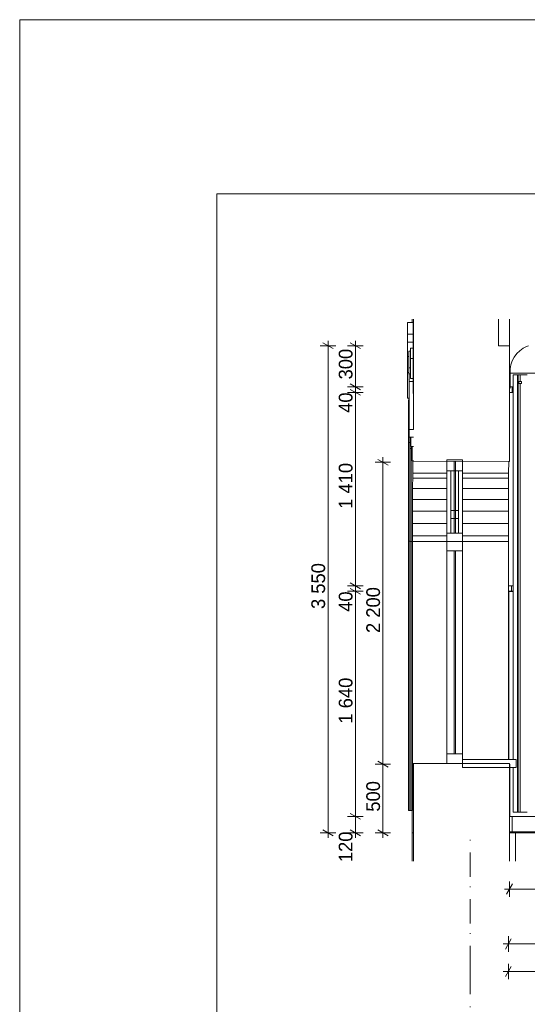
# Paper-space layout 'SA-901 Seinavaade' of a CAD drawing. Header units: millimetres. Extents: x 15 to 415, y 5 to 292.
# Tile 2 of 11: x 15 to 89, y 148 to 292. Entities that reach past the tile are written whole.
import ezdxf
from ezdxf.xclip import XClip

# ---------------------------------------------------------------- set-up
doc = ezdxf.new("R2010")
doc.units = ezdxf.units.MM
doc.header["$MEASUREMENT"] = 0
doc.header["$XCLIPFRAME"] = 2
doc.linetypes.add('Dot & Dashed', pattern=[6.702778, 3.527778, -1.763889, 0, -1.411111])
for name, color, linetype in [('AR - Seinad VS', 7, 'Continuous'), ('AR - Talad', 7, 'Continuous'), ('AR - Teljed', 7, 'Continuous'), ('AR - Vahelaed', 7, 'Continuous'), ('SA - aknakatted', 7, 'Continuous'), ('SA - aknalaud', 7, 'Continuous'), ('SA - Kunstihange', 7, 'Continuous'), ('SA - liist põrandaliist', 7, 'Continuous'), ('SA - liist seinaliist', 7, 'Continuous'), ('SA - põrandaviimistlus', 7, 'Continuous'), ('SA - seinteviimistlus', 7, 'Continuous')]:
    doc.layers.add(name, color=color, linetype=linetype)
doc.styles.add('GENERATED_STYLE_3', font='txt')

# ---------------------------------------------------------------- blocks, each defined once
blk = doc.blocks.new('Drawing_1_1', base_point=(59.68, 173.49))
at = {"layer": 'AR - Seinad VS', "color": 251, "linetype": 'Continuous', "lineweight": 13}
for p, q in [((72.16, 247.86), (72.16, 248.35)), ((72.29, 247.86), (71.49, 247.86)), ((71.49, 247.86), (71.49, 246.16)), ((72.29, 247.86), (72.29, 246.16)), ((72.29, 246.16), (71.49, 246.16)), ((71.49, 246.16), (71.49, 246.05)), ((71.49, 246.05), (71.49, 245.91)), ((71.49, 245.91), (71.49, 245.75)), ((71.49, 245.75), (71.49, 245.58)), ((71.49, 245.58), (71.49, 245.41)), ((71.49, 245.41), (71.49, 245.25)), ((72.29, 246.16), (72.29, 246.05)), ((72.29, 246.05), (72.29, 245.91)), ((72.29, 245.91), (72.29, 245.75)), ((72.29, 245.75), (72.29, 245.58)), ((72.29, 245.58), (72.29, 245.41)), ((72.29, 245.41), (72.29, 245.25)), ((71.49, 245.25), (71.49, 245.1)), ((71.49, 245.1), (71.49, 244.98)), ((72.29, 244.98), (71.49, 244.98)), ((71.49, 244.98), (71.49, 244.8)), ((71.49, 244.8), (71.49, 244.6)), ((71.49, 244.6), (71.49, 244.38)), ((71.49, 244.38), (71.49, 244.13)), ((71.49, 244.13), (71.49, 243.86)), ((72.29, 244.12), (71.93, 244.12)), ((71.93, 244.05), (71.93, 244.12)), ((71.93, 243.84), (71.93, 244.05)), ((72.29, 245.25), (72.29, 245.1)), ((72.29, 245.1), (72.29, 244.98)), ((72.29, 244.98), (72.29, 244.8)), ((72.29, 244.8), (72.29, 244.6)), ((72.29, 244.6), (72.29, 244.38)), ((72.29, 244.38), (72.29, 244.13)), ((72.29, 244.13), (72.29, 243.86)), ((72.29, 244.12), (72.29, 244.05)), ((72.29, 244.05), (72.29, 243.84)), ((71.49, 243.86), (71.49, 243.57)), ((71.49, 243.57), (71.49, 243.25)), ((71.49, 243.25), (71.49, 242.92)), ((71.69, 242.92), (71.49, 242.92)), ((71.49, 242.92), (71.49, 242.64)), ((71.49, 242.64), (71.49, 242.37)), ((71.93, 243.7), (71.69, 243.7)), ((71.69, 243.52), (71.69, 243.7)), ((71.69, 243.13), (71.69, 243.52)), ((71.69, 242.58), (71.69, 243.13)), ((71.69, 241.93), (71.69, 242.58)), ((71.93, 243.51), (71.93, 243.84)), ((71.93, 243.08), (71.93, 243.51)), ((71.93, 242.62), (71.93, 243.08)), ((72.29, 242.62), (71.93, 242.62)), ((71.93, 242.49), (71.93, 242.62)), ((72.29, 243.86), (72.29, 243.57)), ((72.29, 243.84), (72.29, 243.51)), ((72.29, 243.57), (72.29, 243.25)), ((72.29, 243.51), (72.29, 243.08)), ((72.29, 243.25), (72.29, 242.92)), ((72.29, 243.08), (72.29, 242.62)), ((72.29, 242.92), (72.29, 242.92)), ((72.29, 242.92), (72.29, 242.64)), ((72.29, 242.64), (72.29, 242.37)), ((72.29, 242.62), (72.29, 242.49)), ((71.49, 242.37), (71.49, 242.08)), ((71.49, 242.08), (71.49, 241.79)), ((71.49, 241.79), (71.49, 241.5)), ((71.49, 241.5), (71.49, 241.2)), ((71.49, 241.2), (71.49, 240.9)), ((71.69, 241.26), (71.69, 241.93)), ((71.93, 241.26), (71.69, 241.26)), ((71.69, 240.88), (71.69, 241.26)), ((71.93, 242.01), (71.93, 242.49)), ((71.93, 241.32), (71.93, 242.01)), ((71.93, 240.59), (71.93, 241.32)), ((72.29, 242.49), (72.29, 242.01)), ((72.29, 242.37), (72.29, 242.08)), ((72.29, 242.08), (72.29, 241.79)), ((72.29, 242.01), (72.29, 241.32)), ((72.29, 241.79), (72.29, 241.5)), ((72.29, 241.5), (72.29, 241.2)), ((72.29, 241.32), (72.29, 240.59)), ((72.29, 241.2), (72.29, 240.9)), ((71.49, 240.9), (71.49, 240.6)), ((71.69, 240.6), (71.49, 240.6)), ((71.49, 240.6), (71.49, 240.12)), ((71.49, 240.12), (71.49, 239.65)), ((71.49, 239.65), (71.49, 239.18)), ((71.69, 240.58), (71.69, 240.88)), ((71.69, 240.41), (71.69, 240.58)), ((71.69, 240.37), (71.69, 240.41)), ((71.7, 240.34), (71.69, 240.37)), ((71.93, 240.37), (71.69, 240.37)), ((71.7, 240.2), (71.7, 240.34)), ((71.7, 240.03), (71.7, 240.2)), ((71.7, 239.82), (71.7, 240.03)), ((71.71, 239.57), (71.7, 239.82)), ((71.93, 240.01), (71.93, 240.59)), ((71.93, 239.73), (71.93, 240.01)), ((72.29, 239.73), (71.93, 239.73)), ((72.29, 240.9), (72.29, 240.6)), ((72.29, 240.6), (72.29, 240.6)), ((72.29, 240.6), (72.29, 240.48)), ((72.29, 240.59), (72.29, 240.01)), ((72.29, 240.49), (72.29, 240.45)), ((72.29, 240.45), (72.3, 240.34)), ((72.29, 240.01), (72.29, 239.73)), ((72.3, 240.34), (72.3, 240.2)), ((72.3, 240.2), (72.3, 240.03)), ((72.3, 240.03), (72.3, 239.82)), ((72.3, 239.82), (72.31, 239.57)), ((71.49, 239.18), (71.49, 238.7)), ((71.49, 238.7), (71.49, 238.23)), ((71.49, 238.23), (71.49, 237.77)), ((71.69, 239.58), (71.69, 239.55)), ((71.69, 239.55), (71.7, 239.44)), ((71.7, 239.44), (71.7, 239.31)), ((71.7, 239.31), (71.7, 239.13)), ((71.7, 239.13), (71.7, 238.93)), ((71.7, 238.93), (71.71, 238.68)), ((71.71, 239.29), (71.71, 239.57)), ((71.72, 238.72), (71.71, 239.29)), ((72.31, 239.29), (71.71, 239.29)), ((71.71, 238.68), (71.71, 238.4)), ((71.71, 238.4), (71.72, 237.85)), ((71.72, 237.96), (71.72, 238.72)), ((72.31, 239.57), (72.31, 239.29)), ((72.31, 239.29), (72.32, 238.72)), ((72.32, 238.72), (72.32, 237.96)), ((71.49, 237.77), (71.49, 237.31)), ((71.49, 237.31), (71.49, 236.85)), ((71.72, 236.85), (71.49, 236.85)), ((71.65, 236.85), (71.64, 236.3)), ((71.65, 236.42), (71.65, 236.85)), ((71.73, 237.01), (71.72, 237.96)), ((71.72, 237.85), (71.72, 237.1)), ((71.72, 237.1), (71.73, 236.18)), ((71.73, 235.89), (71.73, 237.01)), ((72.32, 237.96), (72.33, 237.01)), ((72.33, 237.01), (72.33, 235.89)), ((71.64, 236.3), (71.64, 235.2)), ((71.64, 234.4), (71.65, 235.48)), ((71.65, 235.48), (71.65, 236.42)), ((71.73, 236.18), (71.73, 235.08)), ((71.74, 234.59), (71.73, 235.89)), ((72.33, 235.89), (72.34, 234.59)), ((71.64, 233.96), (71.63, 232.6)), ((71.64, 235.2), (71.64, 233.96)), ((71.64, 233.19), (71.64, 234.4)), ((71.73, 235.08), (71.74, 233.81)), ((71.74, 233.12), (71.74, 234.59)), ((72.34, 234.59), (72.34, 233.12)), ((71.63, 231.85), (71.64, 233.19)), ((71.63, 232.6), (71.63, 231.11)), ((71.74, 233.81), (71.74, 232.38)), ((71.74, 232.26), (71.74, 233.12)), ((72.34, 233.12), (72.34, 232.26)), ((71.63, 231.11), (71.62, 229.7)), ((71.63, 230.39), (71.63, 231.85)), ((71.74, 232.38), (71.74, 231.16)), ((71.83, 231.16), (71.83, 230.39)), ((71.83, 230.94), (71.83, 231.16)), ((71.94, 231.16), (71.94, 229.91)), ((71.94, 231.16), (71.94, 231.16)), ((72.34, 231.16), (72.34, 231.16)), ((71.62, 229.7), (71.62, 228.11)), ((71.63, 229.05), (71.63, 230.39)), ((71.83, 230.39), (71.63, 230.39)), ((71.83, 229.52), (71.83, 230.94)), ((71.83, 230.39), (71.83, 229.05)), ((71.94, 229.91), (71.94, 229.8)), ((72.03, 229.8), (72.03, 229.51)), ((72.03, 228.24), (72.04, 229.61)), ((72.04, 229.61), (72.04, 229.8)), ((72.14, 229.8), (72.14, 228.65)), ((72.14, 229.8), (72.14, 229.8)), ((72.34, 229.8), (72.34, 229.8)), ((71.62, 227.53), (71.63, 229.05)), ((71.82, 226.83), (71.83, 228.25)), ((71.83, 228.25), (71.83, 229.52)), ((72.03, 229.52), (71.83, 229.52)), ((72.03, 229.51), (72.03, 228.25)), ((72.03, 227.09), (72.03, 228.24)), ((72.14, 228.24), (72.03, 228.24)), ((72.14, 228.65), (72.14, 227.73)), ((71.62, 228.11), (71.62, 226.36)), ((71.62, 225.86), (71.62, 227.53)), ((71.82, 225.25), (71.82, 226.83)), ((72.03, 225.8), (72.03, 227.09)), ((72.23, 227.73), (72.23, 227.09)), ((72.23, 225.89), (72.23, 227.73)), ((72.23, 227.09), (72.23, 225.8)), ((72.34, 227.73), (72.34, 227.66)), ((78.25, 226.69), (78.25, 227.65)), ((78.45, 226.69), (78.45, 227.65)), ((86.21, 227.63), (86.2, 225.89)), ((71.62, 226.36), (71.62, 224.46)), ((71.62, 224.06), (71.62, 225.86)), ((72.02, 224.37), (72.03, 225.8)), ((77.22, 225.89), (72.23, 225.89)), ((72.23, 225.8), (72.23, 225.44)), ((72.23, 225.44), (72.23, 224.92)), ((77.22, 226.69), (77.22, 226.24)), ((77.22, 225.77), (77.22, 226.24)), ((77.22, 224.74), (77.22, 225.77)), ((77.79, 226.24), (77.79, 225.47)), ((77.79, 225.47), (77.79, 223.69)), ((78.25, 226.24), (78.25, 226.69)), ((78.45, 226.24), (78.45, 226.69)), ((78.92, 225.47), (78.92, 226.24)), ((78.92, 223.69), (78.92, 225.47)), ((79.49, 226.69), (79.49, 226.24)), ((79.49, 225.77), (79.49, 226.24)), ((86.2, 225.89), (79.49, 225.89)), ((79.49, 224.74), (79.49, 225.77)), ((86.2, 225.89), (86.2, 225.2)), ((71.62, 224.46), (71.61, 222.46)), ((71.62, 222.14), (71.62, 224.06)), ((71.82, 223.56), (71.82, 225.25)), ((72.02, 222.83), (72.02, 224.37)), ((72.23, 224.92), (72.22, 224.37)), ((72.22, 224.37), (72.22, 223.79)), ((77.22, 225.2), (72.23, 225.2)), ((77.22, 223.63), (77.22, 224.74)), ((86.2, 225.2), (79.49, 225.2)), ((79.49, 223.63), (79.49, 224.74)), ((86.2, 225.2), (86.2, 223.68)), ((71.61, 222.46), (71.61, 220.36)), ((71.82, 221.76), (71.82, 223.56)), ((72.02, 221.2), (72.02, 222.83)), ((72.22, 223.79), (72.22, 223.56)), ((77.22, 223.68), (72.22, 223.68)), ((72.22, 223.56), (72.22, 222.83)), ((72.22, 222.83), (72.22, 222.09)), ((77.22, 222.44), (77.22, 223.63)), ((77.22, 221.19), (77.22, 222.44)), ((77.79, 223.69), (77.79, 222.04)), ((78.92, 222.04), (78.92, 223.69)), ((86.2, 223.68), (79.49, 223.68)), ((79.49, 222.44), (79.49, 223.63)), ((79.49, 221.19), (79.49, 222.44)), ((86.2, 223.68), (86.2, 222.06)), ((71.62, 220.14), (71.62, 222.14)), ((71.82, 219.88), (71.82, 221.76)), ((72.02, 219.49), (72.02, 221.2)), ((72.22, 222.09), (72.22, 222.02)), ((77.22, 222.06), (72.22, 222.06)), ((72.22, 222.02), (72.22, 221.2)), ((72.22, 221.2), (72.22, 220.39)), ((77.22, 219.89), (77.22, 221.19)), ((77.79, 222.04), (77.79, 220.54)), ((78.92, 220.54), (78.92, 222.04)), ((86.2, 222.06), (79.49, 222.06)), ((79.49, 219.89), (79.49, 221.19)), ((86.2, 222.06), (86.2, 220.35)), ((71.61, 220.36), (71.61, 218.2)), ((71.61, 218.08), (71.62, 220.14)), ((71.82, 217.94), (71.82, 219.88)), ((72.22, 220.39), (72.22, 220.31)), ((77.22, 220.35), (72.22, 220.35)), ((72.22, 220.31), (72.22, 219.49)), ((77.22, 218.55), (77.22, 219.89)), ((77.79, 220.54), (77.79, 220.46)), ((78.25, 219.41), (78.25, 220.46)), ((78.45, 219.41), (78.45, 220.46)), ((78.92, 220.46), (78.92, 220.54)), ((86.2, 220.35), (79.49, 220.35)), ((79.49, 218.55), (79.49, 219.89)), ((86.2, 220.35), (86.2, 218.58)), ((71.61, 218.2), (71.61, 216)), ((72.02, 217.73), (72.02, 219.49)), ((72.22, 219.49), (72.22, 218.71)), ((72.22, 218.71), (72.22, 218.43)), ((77.22, 218.58), (72.22, 218.58)), ((72.22, 218.43), (72.22, 217.73)), ((77.22, 217.18), (77.22, 218.55)), ((77.79, 219.31), (77.79, 219.41)), ((77.79, 217.18), (77.79, 219.31)), ((77.79, 219.31), (77.79, 219.31)), ((78.25, 219.31), (78.25, 219.41)), ((78.45, 219.31), (78.45, 219.41)), ((78.92, 219.41), (78.92, 219.31)), ((78.92, 219.31), (78.92, 217.18)), ((78.92, 219.31), (78.92, 219.31)), ((86.2, 218.58), (79.49, 218.58)), ((79.49, 217.18), (79.49, 218.55)), ((86.2, 218.58), (86.2, 216.76)), ((71.61, 215.99), (71.61, 218.08)), ((71.82, 215.97), (71.82, 217.94)), ((72.02, 215.94), (72.02, 217.73)), ((72.22, 217.73), (72.22, 217.08)), ((72.22, 217.08), (72.22, 216.41)), ((77.22, 216.76), (72.22, 216.76)), ((86.2, 216.76), (79.49, 216.76)), ((86.2, 216.76), (86.2, 215.94)), ((71.61, 216), (71.61, 176.74)), ((71.61, 176.74), (71.61, 215.99)), ((71.81, 215.99), (71.61, 215.99)), ((71.81, 215.99), (71.81, 176.74)), ((71.82, 176.74), (71.82, 215.97)), ((72.02, 215.97), (71.82, 215.97)), ((72.02, 215.97), (72.02, 176.74)), ((72.02, 176.74), (72.02, 215.94)), ((72.22, 215.94), (72.02, 215.94)), ((72.22, 216.41), (72.22, 215.94)), ((72.22, 183.62), (72.22, 215.94)), ((77.22, 215.94), (72.22, 215.94)), ((86.2, 215.94), (79.49, 215.94)), ((86.2, 215.94), (86.2, 209.49)), ((77.22, 185.02), (77.22, 214.57)), ((79.49, 185.02), (79.49, 214.57)), ((86.2, 208.69), (86.2, 208.68)), ((72.22, 183.62), (72.22, 176.74)), ((72.34, 183.62), (72.22, 183.62)), ((72.22, 176.74), (72.22, 182.16)), ((72.34, 182.16), (72.22, 182.16)), ((72.22, 182.16), (72.22, 182.16)), ((71.61, 176.74), (71.61, 176.74)), ((71.81, 176.74), (71.61, 176.74)), ((71.81, 176.74), (71.82, 176.74)), ((72.02, 176.74), (71.82, 176.74)), ((72.02, 176.74), (72.02, 176.74)), ((72.22, 176.74), (72.02, 176.74)), ((72.16, 173.49), (72.16, 176.74)), ((72.16, 169.35), (72.16, 173.49)), ((72.16, 173.49), (72.18, 173.49)), ((72.18, 173.49), (72.22, 173.49)), ((72.22, 173.49), (72.34, 173.49))]:
    blk.add_line(p, q, dxfattribs=at)
at = {"layer": 'AR - Seinad VS', "color": 7, "linetype": 'Continuous', "lineweight": 15}
for p, q in [((72.34, 248.35), (72.34, 232.26)), ((86.32, 248.35), (86.32, 244.49)), ((86.32, 237.69), (86.32, 227.63)), ((71.74, 232.26), (71.74, 231.16)), ((71.74, 232.26), (72.34, 232.26)), ((71.74, 231.16), (72.34, 231.16)), ((71.94, 231.16), (71.94, 229.8)), ((71.94, 231.16), (72.34, 231.16)), ((72.34, 231.16), (72.34, 231.16)), ((71.94, 229.8), (72.34, 229.8)), ((72.14, 229.8), (72.14, 227.73)), ((72.14, 229.8), (72.34, 229.8)), ((72.34, 229.8), (72.34, 229.8)), ((72.14, 227.73), (72.34, 227.73)), ((72.34, 227.73), (72.34, 227.66)), ((72.34, 227.66), (86.32, 227.63)), ((77.22, 227.83), (77.22, 226.24)), ((79.49, 227.83), (77.22, 227.83)), ((79.49, 226.24), (79.49, 227.83)), ((77.22, 226.24), (78.25, 226.24)), ((78.25, 226.24), (78.45, 226.24)), ((78.25, 226.24), (78.25, 220.46)), ((78.45, 226.24), (79.49, 226.24)), ((78.45, 226.24), (78.45, 220.46)), ((77.79, 220.46), (77.79, 219.31)), ((78.25, 220.46), (77.79, 220.46)), ((78.45, 220.46), (78.25, 220.46)), ((78.92, 220.46), (78.45, 220.46)), ((78.92, 219.31), (78.92, 220.46)), ((77.79, 219.31), (78.25, 219.31)), ((78.25, 219.31), (78.25, 217.18)), ((78.25, 219.31), (78.45, 219.31)), ((78.45, 219.31), (78.45, 217.18)), ((78.45, 219.31), (78.92, 219.31)), ((77.22, 217.18), (77.22, 215.97)), ((78.25, 217.18), (77.22, 217.18)), ((78.45, 217.18), (78.25, 217.18)), ((79.49, 217.18), (78.45, 217.18)), ((79.49, 215.97), (79.49, 217.18)), ((77.22, 215.97), (77.22, 214.57)), ((77.22, 215.97), (79.49, 215.97)), ((79.49, 215.97), (79.49, 214.57)), ((78.25, 214.57), (77.22, 214.57)), ((78.45, 214.57), (78.25, 214.57)), ((78.25, 214.57), (78.25, 185.02)), ((79.49, 214.57), (78.45, 214.57)), ((78.45, 214.57), (78.45, 185.02)), ((77.22, 185.02), (77.22, 183.62)), ((78.25, 185.02), (77.22, 185.02)), ((78.45, 185.02), (78.25, 185.02)), ((79.49, 185.02), (78.45, 185.02)), ((79.49, 185.02), (79.49, 183.62)), ((72.34, 183.62), (72.34, 182.16)), ((77.22, 183.62), (72.34, 183.62)), ((79.49, 183.62), (77.22, 183.62)), ((86.32, 183.62), (79.49, 183.62)), ((86.32, 183.62), (86.32, 183.49)), ((72.34, 182.16), (72.34, 173.49)), ((72.34, 173.49), (72.34, 169.35)), ((87.21, 173.49), (86.32, 173.49)), ((87.21, 173.49), (87.21, 169.35))]:
    blk.add_line(p, q, dxfattribs=at)
at = {"layer": 'AR - Seinad VS', "color": 7, "linetype": 'Continuous', "lineweight": 15, "flags": 128}
for points in [[(86.32, 244.49), (86.32, 238.49), (86.32, 238.29), (86.32, 237.69)], [(86.32, 182.16), (86.32, 175.89), (86.32, 173.65), (86.32, 173.49)]]:
    blk.add_lwpolyline(points, dxfattribs=at)
at = {"layer": 'AR - Talad', "color": 5, "linetype": 'Continuous', "lineweight": 13}
blk.add_line((109.78, 240.49), (86.42, 240.49), dxfattribs=at)
at = {"layer": 'AR - Talad', "color": 5, "linetype": 'Continuous', "lineweight": 15}
blk.add_line((86.42, 238.29), (86.32, 238.29), dxfattribs=at)
at = {"layer": 'AR - Talad', "color": 5, "linetype": 'Continuous', "lineweight": 15, "flags": 128}
blk.add_lwpolyline([(89.12, 244.49), (88.71, 244.33), (88.32, 244.12), (87.82, 243.76), (87.39, 243.33), (87.02, 242.83), (86.74, 242.29), (86.54, 241.71), (86.43, 241.1), (86.42, 240.49), (86.42, 238.29)], dxfattribs=at)
at = {"layer": 'AR - Teljed', "color": 251, "linetype": 'Dot & Dashed', "lineweight": 13}
for q in [(80.58, 173.49), (80.58, 93.49)]:
    blk.add_line((80.58, 153.49), q, dxfattribs=at)
at = {"layer": 'AR - Vahelaed', "color": 7, "linetype": 'Continuous', "lineweight": 15}
for p, q in [((84.74, 248.35), (84.74, 244.49)), ((86.32, 244.49), (84.74, 244.49)), ((86.32, 173.49), (86.32, 169.35))]:
    blk.add_line(p, q, dxfattribs=at)
at = {"layer": 'AR - Vahelaed', "color": 7, "linetype": 'Continuous', "lineweight": 15, "flags": 128}
blk.add_lwpolyline([(334.42, 173.49), (333.1, 173.49), (332.86, 173.49), (332.6, 173.49), (332.2, 173.49), (324.61, 173.49), (94.32, 173.49), (86.72, 173.49), (86.32, 173.49)], dxfattribs=at)
at = {"layer": 'SA - aknakatted', "color": 251, "linetype": 'Continuous', "lineweight": 13}
for p, q in [((86.88, 184.19), (86.88, 240.26)), ((86.88, 240.26), (86.91, 240.26)), ((86.91, 240.26), (86.97, 240.26)), ((86.97, 240.26), (87.06, 240.26)), ((87.06, 240.26), (87.17, 240.26)), ((87.17, 240.26), (87.3, 240.26)), ((87.3, 240.26), (87.46, 240.26)), ((87.46, 240.26), (87.5, 240.26)), ((87.63, 240.26), (87.61, 240.26)), ((87.8, 240.26), (87.63, 240.26)), ((87.88, 240.26), (87.8, 240.26)), ((87.88, 240.26), (87.97, 240.26)), ((87.88, 240.26), (87.88, 239.26)), ((87.97, 240.26), (88.15, 240.26)), ((88.15, 240.26), (88.32, 240.26)), ((88.32, 240.26), (88.48, 240.26)), ((88.48, 240.26), (88.62, 240.26)), ((88.62, 240.26), (88.74, 240.26)), ((88.74, 240.26), (88.83, 240.26)), ((88.83, 240.26), (88.89, 240.26)), ((88.89, 240.26), (88.92, 240.26)), ((87.88, 238.98), (87.88, 176.49)), ((86.88, 176.49), (86.88, 182.99)), ((86.88, 176.49), (86.91, 176.49)), ((86.91, 176.49), (86.97, 176.49)), ((86.97, 176.49), (87.06, 176.49)), ((87.06, 176.49), (87.17, 176.49)), ((87.17, 176.49), (87.3, 176.49)), ((87.3, 176.49), (87.46, 176.49)), ((87.46, 176.49), (87.5, 176.49)), ((87.63, 176.49), (87.61, 176.49)), ((87.8, 176.49), (87.63, 176.49)), ((87.88, 176.49), (87.8, 176.49)), ((87.88, 176.49), (87.97, 176.49)), ((87.97, 176.49), (88.15, 176.49)), ((88.15, 176.49), (88.32, 176.49)), ((88.32, 176.49), (88.48, 176.49)), ((88.48, 176.49), (88.62, 176.49)), ((88.62, 176.49), (88.74, 176.49)), ((88.74, 176.49), (88.83, 176.49)), ((88.83, 176.49), (88.89, 176.49)), ((88.89, 176.49), (88.92, 176.49))]:
    blk.add_line(p, q, dxfattribs=at)
at = {"layer": 'SA - aknakatted', "color": 7, "linetype": 'Continuous', "lineweight": 15}
for p, q in [((87.5, 240.26), (87.5, 176.49)), ((87.61, 240.26), (87.5, 240.26)), ((87.61, 240.26), (87.61, 176.49)), ((87.68, 239.26), (87.68, 238.98)), ((88.08, 239.26), (87.68, 239.26)), ((88.08, 238.98), (87.68, 238.98)), ((88.08, 239.26), (88.08, 238.98)), ((87.61, 176.49), (87.5, 176.49))]:
    blk.add_line(p, q, dxfattribs=at)
at = {"layer": 'SA - aknalaud', "color": 7, "linetype": 'Continuous', "lineweight": 15}
for p, q in [((79.49, 184.19), (79.49, 182.99)), ((87.3, 184.19), (79.49, 184.19)), ((87.3, 184.19), (87.3, 182.99)), ((87.3, 182.99), (79.49, 182.99))]:
    blk.add_line(p, q, dxfattribs=at)
at = {"layer": 'SA - Kunstihange', "color": 7, "linetype": 'Continuous', "lineweight": 9}
for p, q in [((61.02, 244.49), (58.77, 244.49)), ((59.9, 244.49), (59.9, 245.22)), ((59.9, 173.49), (59.9, 244.49)), ((65.01, 244.49), (62.76, 244.49)), ((63.89, 244.49), (63.89, 245.22)), ((63.89, 238.49), (63.89, 244.49)), ((65.01, 238.49), (62.76, 238.49)), ((63.89, 237.69), (63.89, 238.49)), ((65.01, 237.69), (62.76, 237.69)), ((63.89, 209.49), (63.89, 237.69)), ((67.9, 227.49), (67.9, 228.22)), ((69.02, 227.49), (66.77, 227.49)), ((67.9, 183.49), (67.9, 227.49)), ((65.01, 209.49), (62.76, 209.49)), ((65.01, 208.69), (62.76, 208.69)), ((63.89, 208.69), (63.89, 209.49)), ((63.89, 175.89), (63.89, 208.69)), ((69.02, 183.49), (66.77, 183.49)), ((67.9, 173.49), (67.9, 183.49)), ((65.01, 175.89), (62.76, 175.89)), ((63.89, 173.49), (63.89, 175.89)), ((61.02, 173.49), (58.77, 173.49)), ((59.9, 172.76), (59.9, 173.49)), ((65.01, 173.49), (62.76, 173.49)), ((63.89, 172.76), (63.89, 173.49)), ((69.02, 173.49), (66.77, 173.49)), ((67.9, 172.76), (67.9, 173.49)), ((85.59, 165.29), (86.32, 165.29)), ((86.32, 164.16), (86.32, 166.41)), ((86.32, 165.29), (96.33, 165.29)), ((86.16, 156.16), (86.16, 158.41)), ((85.43, 157.29), (86.16, 157.29)), ((86.16, 157.29), (203.21, 157.29)), ((86.16, 152.16), (86.16, 154.41)), ((85.43, 153.28), (86.16, 153.28)), ((86.16, 153.28), (332.6, 153.28))]:
    blk.add_line(p, q, dxfattribs=at)
at = {"layer": 'SA - Kunstihange', "color": 7, "linetype": 'Continuous', "lineweight": 13}
for p, q in [((60.65, 244.06), (59.15, 244.92)), ((64.64, 244.06), (63.14, 244.92)), ((63.14, 238.92), (64.64, 238.06)), ((63.14, 238.12), (64.64, 237.26)), ((68.65, 227.06), (67.15, 227.92)), ((63.14, 209.92), (64.64, 209.06)), ((63.14, 209.12), (64.64, 208.26)), ((67.15, 183.92), (68.65, 183.06)), ((63.14, 176.32), (64.64, 175.46)), ((59.15, 173.92), (60.65, 173.06)), ((63.14, 173.92), (64.64, 173.06)), ((67.15, 173.92), (68.65, 173.06)), ((86.76, 166.04), (85.89, 164.54)), ((86.59, 158.04), (85.73, 156.54)), ((86.59, 154.03), (85.73, 152.53))]:
    blk.add_line(p, q, dxfattribs=at)
at = {"layer": 'SA - liist põrandaliist', "color": 7, "linetype": 'Continuous', "lineweight": 15}
for p, q in [((86.36, 175.89), (86.32, 175.89)), ((86.72, 175.89), (86.36, 175.89)), ((86.72, 175.89), (86.72, 173.49))]:
    blk.add_line(p, q, dxfattribs=at)
at = {"layer": 'SA - liist põrandaliist', "color": 251, "linetype": 'Continuous', "lineweight": 13}
blk.add_line((86.72, 175.89), (105.08, 175.89), dxfattribs=at)
at = {"layer": 'SA - liist seinaliist', "color": 7, "linetype": 'Continuous', "lineweight": 15}
for p, q in [((86.72, 238.49), (86.32, 238.49)), ((86.72, 238.49), (86.72, 237.69)), ((86.72, 237.69), (86.32, 237.69))]:
    blk.add_line(p, q, dxfattribs=at)
at = {"layer": 'SA - liist seinaliist', "color": 251, "linetype": 'Continuous', "lineweight": 13}
for p, q in [((86.72, 238.49), (86.88, 238.49)), ((86.72, 237.69), (86.88, 237.69))]:
    blk.add_line(p, q, dxfattribs=at)
at = {"layer": 'SA - liist seinaliist', "color": 5, "linetype": 'Continuous', "lineweight": 13}
for p, q in [((86.2, 209.49), (86.6, 209.49)), ((86.2, 208.69), (86.2, 209.49)), ((86.6, 208.69), (86.2, 208.69)), ((86.6, 209.49), (86.88, 209.49)), ((86.6, 209.49), (86.6, 208.69)), ((86.6, 208.69), (86.88, 208.69))]:
    blk.add_line(p, q, dxfattribs=at)
at = {"layer": 'SA - põrandaviimistlus', "color": 7, "linetype": 'Continuous', "lineweight": 15}
blk.add_line((94.32, 173.65), (86.32, 173.65), dxfattribs=at)
at = {"layer": 'SA - seinteviimistlus', "color": 251, "linetype": 'Continuous', "lineweight": 13}
for p, q in [((86.24, 208.68), (86.2, 208.68)), ((86.2, 208.68), (86.2, 184.19)), ((86.24, 184.19), (86.24, 208.68)), ((86.88, 208.68), (86.24, 208.68))]:
    blk.add_line(p, q, dxfattribs=at)
at = {"layer": 'SA - seinteviimistlus', "color": 7, "linetype": 'Continuous', "lineweight": 15}
for p, q in [((86.32, 183.49), (86.32, 182.16)), ((86.36, 183.49), (86.32, 183.49)), ((86.36, 183.49), (86.36, 175.89))]:
    blk.add_line(p, q, dxfattribs=at)
at = {"layer": 'SA - Kunstihange', "color": 7, "linetype": 'Continuous', "lineweight": 9, "char_height": 2, "attachment_point": 7, "rotation": 90, "style": 'GENERATED_STYLE_3'}
for s, insert, width in [('{\\A1;300}', (63.49, 239.57), 3.84), ('{\\A1;40}', (63.49, 234.7), 2.56), ('{\\A1;1\xa0410}', (63.49, 220.71), 5.76), ('{\\A1;3\xa0550}', (59.5, 206.11), 5.76), ('{\\A1;40}', (63.49, 205.7), 2.56), ('{\\A1;2\xa0200}', (67.5, 202.61), 5.76), ('{\\A1;1\xa0640}', (63.49, 189.41), 5.76), ('{\\A1;500}', (67.5, 176.57), 3.84), ('{\\A1;120}', (63.49, 169.22), 3.84)]:
    blk.add_mtext(s, dxfattribs=dict(at, insert=insert, width=width))

psp = doc.layouts.new('SA-901 Seinavaade')

# ---------------------------------------------------------------- linework, layer by layer
at = {"color": 7, "linetype": 'Continuous', "lineweight": 9, "flags": 128}
psp.add_lwpolyline([(15, 292), (415, 292), (415, 5), (15, 5)], close=True, dxfattribs=at)

# ---------------------------------------------------------------- block references
at = {"color": 7, "linetype": 'Continuous', "lineweight": 13}
ref = psp.add_blockref('Drawing_1_1', (59.68, 173.49), dxfattribs=at)
XClip(ref).set_block_clipping_path([(43.7286911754, 55.9171001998), (379.8973894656, 266.6280666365)])

doc.saveas('drawing.dxf')
